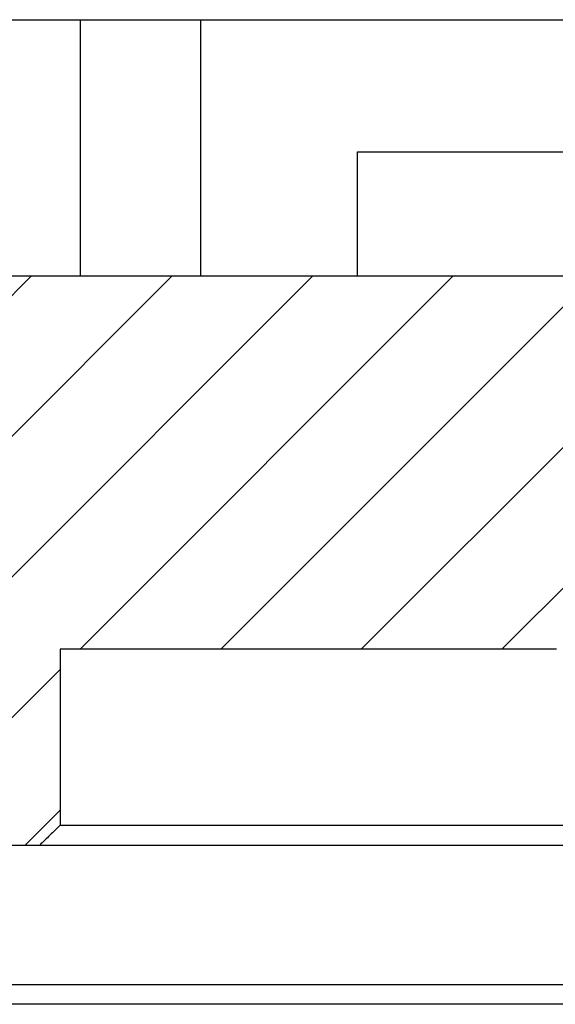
# Model space of a CAD drawing. Extents: x -1763 to 4575, y -3429 to 1051.
# Tile 94 of 193: x 3079 to 3084, y -2502 to -2492. Entities that reach past the tile are written whole.
import ezdxf

# ---------------------------------------------------------------- set-up
doc = ezdxf.new("R2010")
doc.units = 0
doc.linetypes.add('DASHED', pattern=[15, 7, -8])
doc.layers.get('0').update_dxf_attribs({"linetype": 'CONTINUOUS'})
doc.layers.add('1', color=7, linetype='CONTINUOUS')

# ---------------------------------------------------------------- blocks, each defined once
blk = doc.blocks.new('Z-STACK', base_point=(-660.9662, -2613.0821))
at = {"linetype": 'CONTINUOUS'}
h = blk.add_hatch(dxfattribs=at)
h.set_pattern_fill('USER', color=1, angle=-135, pattern_type=0)
h.set_pattern_definition([(-135, (0, 0), (0.70710678, -0.70710678), [])])
edge = h.paths.add_edge_path()
edge.add_line((3065.4399, -2500.1685), (3079.052, -2500.1685))
edge.add_spline(control_points=[(3079.052, -2500.1685), (3079.0862, -2500.1352), (3079.1548, -2500.0685), (3079.2233, -2500.0018), (3079.2576, -2499.9685)], knot_values=[0, 0, 0, 0, 0.143422, 0.286844, 0.286844, 0.286844, 0.286844], degree=3, periodic=0)
edge.add_line((3079.2576, -2499.9685), (3079.2576, -2498.1985))
edge.add_line((3079.2576, -2498.1985), (3082.4511, -2498.1985))
edge.add_line((3082.4511, -2498.1985), (3082.4856, -2498.1985))
edge.add_line((3082.4856, -2498.1985), (3084.2511, -2498.1985))
edge.add_line((3084.2511, -2498.1985), (3084.9696, -2498.1985))
edge.add_line((3084.9696, -2498.1985), (3085.1384, -2498.1985))
edge.add_spline(control_points=[(3085.1384, -2498.1985), (3085.1737, -2498.1651), (3085.2444, -2498.0983), (3085.3153, -2498.0317), (3085.3508, -2497.9985)], knot_values=[0, 0, 0, 0, 0.145867, 0.291734, 0.291734, 0.291734, 0.291734], degree=3, periodic=0)
edge.add_line((3085.3508, -2497.9985), (3085.3508, -2496.6985))
edge.add_line((3085.3508, -2496.6985), (3085.4577, -2496.6985))
edge.add_line((3085.4577, -2496.6985), (3085.9696, -2496.6985))
edge.add_line((3085.9696, -2496.6985), (3086.2278, -2496.6985))
edge.add_line((3086.2278, -2496.6985), (3086.2278, -2495.1985))
edge.add_line((3086.2278, -2495.1985), (3086.7196, -2495.1985))
edge.add_line((3086.7196, -2495.1985), (3086.8196, -2495.1985))
edge.add_line((3086.8196, -2495.1985), (3087.1726, -2495.1985))
edge.add_line((3087.1726, -2495.1985), (3087.1726, -2494.6485))
edge.add_spline(control_points=[(3087.1726, -2494.6485), (3087.1249, -2494.6168), (3087.0307, -2494.5514), (3086.9386, -2494.4832), (3086.8929, -2494.4485)], knot_values=[0, 0, 0, 0, 0.171922, 0.343904, 0.343904, 0.343904, 0.343904], degree=3, periodic=0)
edge.add_line((3086.8929, -2494.4485), (3086.7414, -2494.4485))
edge.add_line((3086.7414, -2494.4485), (3086.5196, -2494.4485))
edge.add_line((3086.5196, -2494.4485), (3083.9011, -2494.4485))
edge.add_line((3083.9011, -2494.4485), (3082.2511, -2494.4485))
edge.add_line((3082.2511, -2494.4485), (3064.4205, -2494.4485))
edge.add_spline(control_points=[(3064.4205, -2494.4485), (3064.2507, -2494.6151), (3063.911, -2494.9485), (3063.5714, -2495.2818), (3063.4016, -2495.4485)], knot_values=[0, 0, 0, 0, 0.713839, 1.427679, 1.427679, 1.427679, 1.427679], degree=3, periodic=0)
edge.add_line((3063.4016, -2495.4485), (3063.4016, -2501.7685))
edge.add_line((3063.4016, -2501.7685), (3064.9302, -2501.7685))
edge.add_line((3064.9302, -2501.7685), (3065.236, -2501.7685))
edge.add_spline(control_points=[(3065.236, -2501.7685), (3065.27, -2501.7352), (3065.338, -2501.6685), (3065.4059, -2501.6018), (3065.4399, -2501.5685)], knot_values=[0, 0, 0, 0, 0.142814, 0.285629, 0.285629, 0.285629, 0.285629], degree=3, periodic=0)
edge.add_line((3065.4399, -2501.5685), (3065.4399, -2500.1685))
at = {"color": 4, "linetype": 'CONTINUOUS'}
for p, q in [((3078.6486, -2491.8685), (3079.464, -2491.8685)), ((3079.464, -2494.4485), (3079.464, -2491.8685)), ((3079.464, -2491.8685), (3080.6736, -2491.8685)), ((3080.6736, -2494.4485), (3080.6736, -2491.8685)), ((3080.6736, -2491.8685), (3085.2131, -2491.8685))]:
    blk.add_line(p, q, dxfattribs=at)
at = {"color": 7, "linetype": 'CONTINUOUS'}
for p, q in [((3082.2511, -2494.4485), (3082.2511, -2493.1985)), ((3082.2511, -2493.1985), (3082.9011, -2493.1985)), ((3082.9011, -2493.1985), (3083.9011, -2493.1985)), ((3083.9011, -2493.1985), (3084.2119, -2493.1985)), ((3084.2119, -2493.1985), (3084.2207, -2493.1985)), ((3084.2207, -2493.1985), (3084.2297, -2493.1985)), ((3084.2297, -2493.1985), (3084.3309, -2493.1985)), ((3082.2511, -2494.4485), (3064.4205, -2494.4485)), ((3083.9011, -2494.4485), (3082.2511, -2494.4485)), ((3086.5196, -2494.4485), (3083.9011, -2494.4485)), ((3082.4511, -2498.1985), (3079.2576, -2498.1985)), ((3079.2576, -2498.1985), (3079.2576, -2499.9685)), ((3082.4856, -2498.1985), (3082.4511, -2498.1985)), ((3084.2511, -2498.1985), (3082.4856, -2498.1985)), ((3079.2576, -2499.9685), (3087.5073, -2499.9685)), ((3065.4399, -2500.1685), (3079.052, -2500.1685)), ((3079.052, -2500.1685), (3087.336, -2500.1685)), ((3065.4399, -2501.5685), (3144.3113, -2501.5685)), ((3086.2258, -2501.7685), (3077.6582, -2501.7685))]:
    blk.add_line(p, q, dxfattribs=at)
at = {"color": 7, "linetype": 'DASHED'}
for p, q in [((3082.9011, -2493.1985), (3083.9011, -2493.1985)), ((3083.9011, -2493.1985), (3084.2119, -2493.1985)), ((3084.2119, -2493.1985), (3084.2207, -2493.1985)), ((3084.2207, -2493.1985), (3084.2297, -2493.1985)), ((3084.2297, -2493.1985), (3084.3309, -2493.1985)), ((3083.9011, -2494.4485), (3082.2511, -2494.4485)), ((3086.5196, -2494.4485), (3083.9011, -2494.4485)), ((3082.4856, -2498.1985), (3082.4511, -2498.1985)), ((3084.2511, -2498.1985), (3082.4856, -2498.1985))]:
    blk.add_line(p, q, dxfattribs=at)
at = {"color": 5, "linetype": 'DASHED'}
blk.add_line((3086.2258, -2501.7685), (3077.6582, -2501.7685), dxfattribs=at)
at = {"color": 7, "linetype": 'CONTINUOUS'}
blk.add_open_spline([(3079.2576, -2499.9685), (3079.2233, -2500.0018), (3079.189, -2500.0352), (3079.1548, -2500.0685), (3079.1205, -2500.1018), (3079.0862, -2500.1352), (3079.052, -2500.1685)], degree=3, knots=[0, 0, 0, 0, 0.1434222, 0.1434222, 0.1434222, 0.2868445, 0.2868445, 0.2868445, 0.2868445], dxfattribs=at)

msp = doc.modelspace()

# ---------------------------------------------------------------- block references
at = {"layer": '1'}
msp.add_blockref('Z-STACK', (-660.9662, -2613.0821), dxfattribs=at)

doc.saveas('drawing.dxf')
